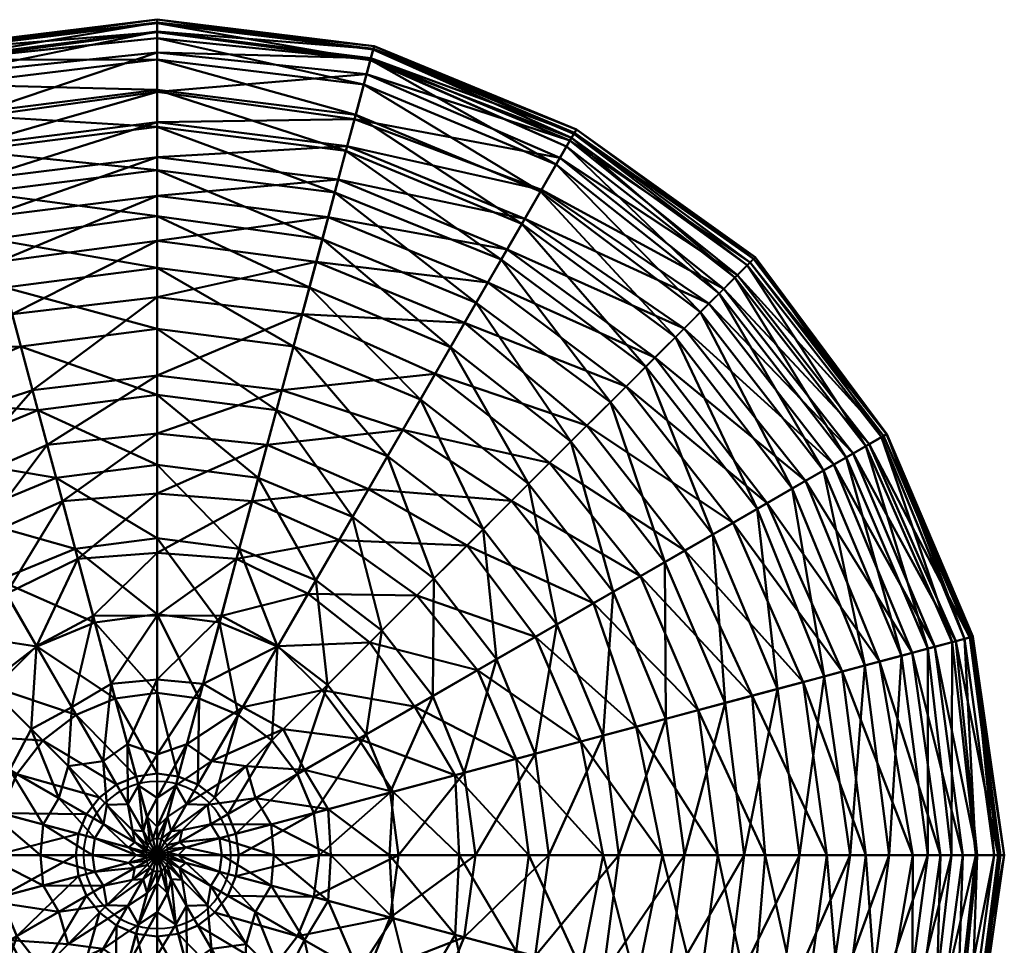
# Model space of a CAD drawing. Header units: millimetres. Extents: x -276 to 276, y -272 to 272.
# Tile 3 of 3: x -45 to 276, y -29 to 272. Entities that reach past the tile are written whole.
import ezdxf

# ---------------------------------------------------------------- set-up
doc = ezdxf.new("R2010")
doc.units = ezdxf.units.MM
doc.layers.add('A-GENM', color=13, linetype='Continuous', lineweight=30)
doc.layers.add('E-LITE-EQPM', color=33, linetype='Continuous', lineweight=30)

# ---------------------------------------------------------------- blocks, each defined once
blk = doc.blocks.new('6340_PLUSMINUS SOLO_Rotation transformation - 2700K-224070-_3D_')
at = {"layer": 'E-LITE-EQPM', "lineweight": 40, "extrusion": (3.23109e-15, 6.32784e-15, -1)}
blk.add_circle((0, 0, -183.45), 24, dxfattribs=at)
at = {"layer": 'E-LITE-EQPM', "lineweight": 40}
mesh = blk.add_polyface(dxfattribs=at)
corners = [(-95.62, 165.61, 708.86), (-103.99, 180.12, 685.55), (-49.6, 185.12, 710), (-53.83, 200.89, 685.55), (-112.11, 194.17, 664.27), (-57.89, 216.06, 663.13), (-118.83, 205.82, 639.98), (-61.53, 229.61, 640.09), (-124.93, 216.39, 616.23), (-64.69, 241.44, 616.38), (-130, 225.17, 591.56), (-67.34, 251.33, 591.88), (-133.44, 231.12, 564.58), (-69.49, 259.33, 566.88), (-135.03, 233.88, 535.4), (-69.46, 259.21, 533.17), (-134.52, 233, 429.98), (-69.65, 259.92, 430.02), (-70.45, 262.94, 455.66), (-131.27, 227.36, 403.74), (-68.22, 254.61, 404.63), (-125.27, 216.98, 375.7), (-64.31, 240.02, 374.11), (-119.78, 207.47, 351.19), (-61.93, 231.14, 351), (-114.03, 197.5, 328.73), (-59.02, 220.28, 328.73), (-107.79, 186.71, 307.92), (-55.73, 207.98, 307.76), (-100.19, 173.54, 287.76), (-51.84, 193.47, 287.71), (0, 191.52, 709.65), (0, 171.56, 727.57), (0, 208.36, 686.47), (0, 223.37, 662.47), (0, 237.46, 639.6), (0, 249.56, 615.7), (0, 259.42, 590.66), (0, 266.42, 563.93), (0, 268.37, 533.19), (-70.38, 262.65, 507.5), (0, 271.3, 506.77), (-70.68, 263.78, 481.46), (0, 272.43, 480.75), (0, 271.55, 455), (0, 268.52, 429.5), (0, 261.68, 403.02), (0, 248.88, 374.41), (0, 239.05, 350.83), (0, 227.63, 328.46), (0, 214.95, 307.54), (0, 200.3, 287.71), (-47.27, 176.42, 268.61), (0, 181.9, 268.27)]
mesh.append_faces([[corners[k] for k in face] for face in [(0, 1, 2), (1, 3, 2), (1, 4, 3), (4, 5, 3), (6, 7, 5), (8, 9, 7), (10, 11, 9), (12, 13, 11), (14, 15, 13), (16, 17, 18), (19, 20, 17), (21, 22, 20), (23, 24, 22), (25, 26, 24), (27, 28, 26), (27, 29, 28), (29, 30, 28), (2, 31, 32), (2, 3, 31), (3, 33, 31), (3, 5, 33), (5, 34, 33), (5, 7, 34), (7, 35, 34), (7, 9, 35), (9, 36, 35), (9, 11, 36), (11, 37, 36), (11, 13, 37), (13, 38, 37), (13, 15, 38), (15, 39, 38), (15, 40, 39), (40, 41, 39), (40, 42, 41), (42, 43, 41), (42, 18, 43), (18, 44, 43), (18, 17, 44), (17, 45, 44), (17, 20, 45), (20, 46, 45), (20, 22, 46), (22, 47, 46), (22, 24, 47), (24, 48, 47), (24, 26, 48), (26, 49, 48), (26, 28, 49), (28, 50, 49), (28, 30, 50), (30, 51, 50), (30, 52, 51), (52, 53, 51)]])
mesh = blk.add_polyface(dxfattribs=at)
corners = [(0, 191.52, 709.65), (0, 208.36, 686.47), (49.6, 185.12, 710), (53.83, 200.89, 685.55), (0, 223.37, 662.47), (57.89, 216.06, 663.13), (0, 237.46, 639.6), (61.53, 229.61, 640.09), (0, 249.56, 615.7), (64.69, 241.44, 616.38), (0, 259.42, 590.66), (67.34, 251.33, 591.88), (0, 266.42, 563.93), (69.49, 259.33, 566.88), (0, 268.37, 533.19), (69.46, 259.21, 533.17), (0, 271.3, 506.77), (70.38, 262.65, 507.5), (0, 272.43, 480.75), (70.68, 263.78, 481.46), (0, 271.55, 455), (70.45, 262.94, 455.66), (0, 268.52, 429.5), (69.65, 259.92, 430.02), (0, 261.68, 403.02), (68.22, 254.61, 404.63), (0, 248.88, 374.41), (64.31, 240.02, 374.11), (0, 239.05, 350.83), (61.93, 231.14, 351), (0, 227.63, 328.46), (59.02, 220.28, 328.73), (0, 214.95, 307.54), (55.73, 207.98, 307.76), (0, 200.3, 287.71), (51.84, 193.47, 287.71), (0, 181.9, 268.27), (47.27, 176.42, 268.61), (95.62, 165.61, 708.86), (103.99, 180.12, 685.55), (112.11, 194.17, 664.27), (118.83, 205.82, 639.98), (124.93, 216.39, 616.23), (130, 225.17, 591.56), (133.44, 231.12, 564.58), (135.03, 233.88, 535.4), (134.52, 233, 429.98), (131.27, 227.36, 403.74), (125.27, 216.98, 375.7), (119.78, 207.47, 351.19), (114.03, 197.5, 328.73), (107.79, 186.71, 307.92), (100.19, 173.54, 287.76)]
mesh.append_faces([[corners[k] for k in face] for face in [(0, 1, 2), (1, 3, 2), (1, 4, 3), (4, 5, 3), (4, 6, 5), (6, 7, 5), (6, 8, 7), (8, 9, 7), (8, 10, 9), (10, 11, 9), (10, 12, 11), (12, 13, 11), (12, 14, 13), (14, 15, 13), (14, 16, 15), (16, 17, 15), (16, 18, 17), (18, 19, 17), (18, 20, 19), (20, 21, 19), (20, 22, 21), (22, 23, 21), (22, 24, 23), (24, 25, 23), (24, 26, 25), (26, 27, 25), (26, 28, 27), (28, 29, 27), (28, 30, 29), (30, 31, 29), (30, 32, 31), (32, 33, 31), (32, 34, 33), (34, 35, 33), (34, 36, 35), (36, 37, 35), (2, 3, 38), (3, 39, 38), (3, 5, 39), (5, 40, 39), (5, 7, 40), (7, 9, 41), (9, 11, 42), (11, 13, 43), (13, 15, 44), (15, 17, 45), (23, 25, 46), (25, 27, 47), (27, 29, 48), (29, 31, 49), (31, 33, 50), (33, 35, 51), (35, 52, 51), (35, 37, 52)]])
mesh = blk.add_polyface(dxfattribs=at)
corners = [(61.53, 229.61, 640.09), (118.83, 205.82, 639.98), (112.11, 194.17, 664.27), (64.69, 241.44, 616.38), (124.93, 216.39, 616.23), (67.34, 251.33, 591.88), (130, 225.17, 591.56), (69.49, 259.33, 566.88), (133.44, 231.12, 564.58), (69.46, 259.21, 533.17), (135.03, 233.88, 535.4), (70.38, 262.65, 507.5), (135.78, 235.17, 507.07), (70.68, 263.78, 481.46), (136.64, 236.66, 481.67), (70.45, 262.94, 455.66), (135.97, 235.51, 455.39), (69.65, 259.92, 430.02), (134.52, 233, 429.98), (68.22, 254.61, 404.63), (131.27, 227.36, 403.74), (64.31, 240.02, 374.11), (125.27, 216.98, 375.7), (61.93, 231.14, 351), (119.78, 207.47, 351.19), (59.02, 220.28, 328.73), (114.03, 197.5, 328.73), (55.73, 207.98, 307.76), (107.79, 186.71, 307.92), (85.78, 148.57, 727.55), (121.06, 121.06, 726.43), (106.29, 106.29, 744.45), (95.62, 165.61, 708.86), (134.86, 134.86, 707.44), (103.99, 180.12, 685.55), (147.73, 147.73, 687.82), (159.22, 159.22, 666.33), (168.89, 168.89, 642.25), (177.08, 177.08, 617.2), (183.14, 183.14, 590), (188.32, 188.32, 563.8), (192.34, 192.34, 537.94), (194.4, 194.4, 483.47), (193.23, 193.23, 456.71), (189.14, 189.14, 428.55), (184.68, 184.68, 402.6), (179.84, 179.84, 378.6), (171.7, 171.7, 353.47), (162.2, 162.2, 329.58), (152.84, 152.84, 308.24), (100.19, 173.54, 287.76), (140.04, 140.04, 286.54), (90.57, 156.88, 267.92), (127.91, 127.91, 267.79), (80.05, 138.66, 249.76), (115.51, 115.51, 251.11), (68.86, 119.27, 233.57), (100.99, 100.99, 235.43), (148.63, 85.81, 727.75), (165.48, 95.54, 708.45), (172, 99.31, 286.84), (157.5, 90.93, 268.25)]
mesh.append_faces([[corners[k] for k in face] for face in [(0, 1, 2), (3, 4, 1), (5, 6, 4), (7, 8, 6), (9, 10, 8), (11, 12, 10), (11, 13, 12), (13, 14, 12), (13, 15, 14), (15, 16, 14), (15, 17, 16), (17, 18, 16), (19, 20, 18), (21, 22, 20), (23, 24, 22), (25, 26, 24), (27, 28, 26), (29, 30, 31), (29, 32, 30), (32, 33, 30), (32, 34, 33), (34, 35, 33), (34, 2, 35), (2, 36, 35), (2, 1, 36), (1, 37, 36), (1, 4, 37), (4, 6, 38), (6, 8, 39), (8, 10, 40), (10, 12, 41), (14, 16, 42), (16, 18, 43), (18, 20, 44), (20, 22, 45), (22, 24, 46), (24, 26, 47), (26, 48, 47), (26, 28, 48), (28, 49, 48), (28, 50, 49), (50, 51, 49), (50, 52, 51), (52, 53, 51), (52, 54, 53), (54, 55, 53), (56, 57, 55), (30, 33, 58), (33, 59, 58), (33, 35, 59), (51, 53, 60), (53, 61, 60), (53, 55, 61)]])
mesh = blk.add_polyface(dxfattribs=at)
corners = [(124.93, 216.39, 616.23), (177.08, 177.08, 617.2), (168.89, 168.89, 642.25), (130, 225.17, 591.56), (183.14, 183.14, 590), (133.44, 231.12, 564.58), (188.32, 188.32, 563.8), (135.03, 233.88, 535.4), (192.34, 192.34, 537.94), (135.78, 235.17, 507.07), (194.94, 194.94, 511.99), (136.64, 236.66, 481.67), (194.4, 194.4, 483.47), (135.97, 235.51, 455.39), (193.23, 193.23, 456.71), (134.52, 233, 429.98), (189.14, 189.14, 428.55), (131.27, 227.36, 403.74), (184.68, 184.68, 402.6), (125.27, 216.98, 375.7), (179.84, 179.84, 378.6), (119.78, 207.47, 351.19), (171.7, 171.7, 353.47), (147.73, 147.73, 687.82), (181.14, 104.58, 688.41), (165.48, 95.54, 708.45), (159.22, 159.22, 666.33), (195.57, 112.91, 667.73), (206.98, 119.5, 642.56), (217.19, 125.39, 617.82), (224.58, 129.66, 590.5), (230.98, 133.36, 564.36), (236.04, 136.28, 538.65), (237.78, 137.28, 510.66), (237.72, 137.25, 483), (236.73, 136.68, 456.8), (232.03, 133.97, 428.96), (226.8, 130.94, 403.19), (220.58, 127.35, 378.89), (211.3, 122, 354.29), (162.2, 162.2, 329.58), (198.78, 114.77, 329.67), (152.84, 152.84, 308.24), (187.71, 108.38, 308.59), (140.04, 140.04, 286.54), (172, 99.31, 286.84), (242.57, 65, 618.41), (251.2, 67.31, 591.67), (259.1, 69.43, 566.54), (263.07, 70.49, 538.38), (265.83, 71.23, 511.42), (265.33, 71.09, 483.21), (264.81, 70.96, 457.6), (260.27, 69.74, 430.35), (253.44, 67.91, 403.6)]
mesh.append_faces([[corners[k] for k in face] for face in [(0, 1, 2), (3, 4, 1), (5, 6, 4), (7, 8, 6), (9, 10, 8), (9, 11, 10), (11, 12, 10), (13, 14, 12), (15, 16, 14), (17, 18, 16), (19, 20, 18), (21, 22, 20), (23, 24, 25), (23, 26, 24), (26, 27, 24), (26, 2, 27), (2, 28, 27), (2, 1, 28), (1, 29, 28), (1, 4, 29), (4, 30, 29), (4, 6, 30), (6, 31, 30), (6, 8, 31), (8, 32, 31), (8, 10, 32), (10, 33, 32), (10, 12, 33), (12, 34, 33), (12, 14, 34), (14, 35, 34), (14, 16, 35), (16, 36, 35), (16, 18, 36), (18, 37, 36), (18, 20, 37), (20, 38, 37), (20, 22, 38), (22, 39, 38), (22, 40, 39), (40, 41, 39), (40, 42, 41), (42, 43, 41), (42, 44, 43), (44, 45, 43), (29, 30, 46), (30, 31, 47), (31, 32, 48), (32, 33, 49), (33, 34, 50), (34, 35, 51), (35, 36, 52), (36, 37, 53), (37, 38, 54)]])
mesh = blk.add_polyface(dxfattribs=at)
corners = [(-110.6, 63.85, 759.48), (-90.19, 90.19, 758.76), (-73.26, 73.26, 770.99), (-51.73, 89.61, 770.24), (-39.26, 68.01, 779.93), (-63.66, 110.27, 757.79), (-106.29, 106.29, 744.45), (-75.08, 130.04, 743.83), (-100.99, 100.99, 235.43), (-68.86, 119.27, 233.57), (-80.05, 138.66, 249.76), (-84.59, 84.59, 221.16), (-59.31, 102.73, 220.85), (-69.27, 69.27, 209.69), (-49.17, 85.16, 209.79), (-20.32, 75.82, 779.7), (-26.76, 99.87, 769.79), (-32.96, 123, 757.85), (-38.86, 145.04, 743.83), (-85.78, 148.57, 727.55), (-44.43, 165.81, 727.86), (-95.62, 165.61, 708.86), (-49.6, 185.12, 710), (-100.19, 173.54, 287.76), (-90.57, 156.88, 267.92), (-51.84, 193.47, 287.71), (-47.27, 176.42, 268.61), (-40.62, 151.59, 248.45), (-35.85, 133.79, 233.86), (-30.91, 115.36, 221.1), (-25.87, 96.55, 210.23), (-39.29, 68.06, 200.87), (-20.91, 78.05, 201.36), (0, 78.52, 779.85), (0, 103.34, 769.49), (0, 127.25, 757.45), (0, 150.12, 743.71), (0, 171.56, 727.57), (0, 181.9, 268.27), (0, 156.39, 248.22), (0, 137.47, 233.48), (0, 117.87, 220.61), (0, 98.5, 209.84), (0, 78.1, 200.76), (-14.97, 55.87, 193.64)]
mesh.append_faces([[corners[k] for k in face] for face in [(0, 1, 2), (2, 3, 4), (2, 1, 3), (1, 5, 3), (1, 6, 5), (6, 7, 5), (8, 9, 10), (8, 11, 9), (11, 12, 9), (11, 13, 12), (13, 14, 12), (4, 3, 15), (3, 16, 15), (3, 5, 16), (5, 17, 16), (5, 7, 17), (7, 18, 17), (7, 19, 18), (19, 20, 18), (19, 21, 20), (21, 22, 20), (23, 24, 25), (24, 26, 25), (24, 10, 26), (10, 27, 26), (10, 9, 27), (9, 28, 27), (9, 12, 28), (12, 29, 28), (12, 14, 29), (14, 30, 29), (14, 31, 30), (31, 32, 30), (15, 16, 33), (16, 34, 33), (16, 17, 34), (17, 35, 34), (17, 18, 35), (18, 36, 35), (18, 20, 36), (20, 37, 36), (20, 22, 37), (26, 27, 38), (27, 39, 38), (27, 28, 39), (28, 40, 39), (28, 29, 40), (29, 41, 40), (29, 30, 41), (30, 42, 41), (30, 32, 42), (32, 43, 42), (32, 44, 43)]])
mesh = blk.add_polyface(dxfattribs=at)
corners = [(0, 78.52, 779.85), (0, 103.34, 769.49), (20.32, 75.82, 779.7), (26.76, 99.87, 769.79), (0, 127.25, 757.45), (32.96, 123, 757.85), (0, 150.12, 743.71), (38.86, 145.04, 743.83), (0, 171.56, 727.57), (44.43, 165.81, 727.86), (0, 191.52, 709.65), (49.6, 185.12, 710), (0, 181.9, 268.27), (0, 156.39, 248.22), (47.27, 176.42, 268.61), (40.62, 151.59, 248.45), (0, 137.47, 233.48), (35.85, 133.79, 233.86), (0, 117.87, 220.61), (30.91, 115.36, 221.1), (0, 98.5, 209.84), (25.87, 96.55, 210.23), (0, 78.1, 200.76), (20.91, 78.05, 201.36), (39.26, 68.01, 779.93), (51.73, 89.61, 770.24), (63.66, 110.27, 757.79), (75.08, 130.04, 743.83), (85.78, 148.57, 727.55), (95.62, 165.61, 708.86), (90.57, 156.88, 267.92), (100.19, 173.54, 287.76), (80.05, 138.66, 249.76), (68.86, 119.27, 233.57), (59.31, 102.73, 220.85), (49.17, 85.16, 209.79), (39.29, 68.06, 200.87), (73.26, 73.26, 770.99), (55.53, 55.53, 779.97), (90.19, 90.19, 758.76), (106.29, 106.29, 744.45), (115.51, 115.51, 251.11), (100.99, 100.99, 235.43), (84.59, 84.59, 221.16), (69.27, 69.27, 209.69)]
mesh.append_faces([[corners[k] for k in face] for face in [(0, 1, 2), (1, 3, 2), (1, 4, 3), (4, 5, 3), (4, 6, 5), (6, 7, 5), (6, 8, 7), (8, 9, 7), (8, 10, 9), (10, 11, 9), (12, 13, 14), (13, 15, 14), (13, 16, 15), (16, 17, 15), (16, 18, 17), (18, 19, 17), (18, 20, 19), (20, 21, 19), (20, 22, 21), (22, 23, 21), (2, 3, 24), (3, 25, 24), (3, 5, 25), (5, 26, 25), (5, 7, 26), (7, 27, 26), (7, 9, 27), (9, 28, 27), (9, 11, 28), (11, 29, 28), (14, 30, 31), (14, 15, 30), (15, 32, 30), (15, 17, 32), (17, 33, 32), (17, 19, 33), (19, 34, 33), (19, 21, 34), (21, 35, 34), (21, 23, 35), (23, 36, 35), (25, 37, 38), (25, 26, 37), (26, 39, 37), (26, 27, 39), (27, 40, 39), (27, 28, 40), (32, 33, 41), (33, 34, 42), (34, 43, 42), (34, 35, 43), (35, 44, 43), (35, 36, 44)]])
mesh = blk.add_polyface(dxfattribs=at)
corners = [(195.57, 112.91, 667.73), (217.39, 58.25, 666.08), (202.18, 54.17, 688.78), (206.98, 119.5, 642.56), (230.65, 61.8, 642.14), (217.19, 125.39, 617.82), (242.57, 65, 618.41), (224.58, 129.66, 590.5), (251.2, 67.31, 591.67), (230.98, 133.36, 564.36), (259.1, 69.43, 566.54), (236.04, 136.28, 538.65), (263.07, 70.49, 538.38), (237.78, 137.28, 510.66), (265.83, 71.23, 511.42), (237.72, 137.25, 483), (265.33, 71.09, 483.21), (236.73, 136.68, 456.8), (264.81, 70.96, 457.6), (232.03, 133.97, 428.96), (260.27, 69.74, 430.35), (226.8, 130.94, 403.19), (253.44, 67.91, 403.6), (220.58, 127.35, 378.89), (246.04, 65.93, 378.9), (211.3, 122, 354.29), (235.42, 63.08, 354.1), (198.78, 114.77, 329.67), (223.26, 59.82, 330.69), (187.71, 108.38, 308.59), (210.52, 56.41, 309.28), (209.39, 0, 688.97), (191.3, 0, 709.03), (225.88, 0, 667.84), (238.62, 0, 641.83), (251.2, 0, 618.54), (258.9, 0, 589.84), (266.78, 0, 564.44), (272.79, 0, 538.96), (276.1, 0, 512.48), (274.88, 0, 483.42), (274.09, 0, 457.54), (267.28, 0, 428.36), (262.58, 0, 403.78), (255.3, 0, 379.34), (246.31, 0, 355.91), (230.94, 0, 330.57), (218.25, 0, 309.45), (193.9, 51.95, 287.94), (198.14, 0, 286.59)]
mesh.append_faces([[corners[k] for k in face] for face in [(0, 1, 2), (0, 3, 1), (3, 4, 1), (3, 5, 4), (5, 6, 4), (7, 8, 6), (9, 10, 8), (11, 12, 10), (13, 14, 12), (15, 16, 14), (17, 18, 16), (19, 20, 18), (21, 22, 20), (23, 24, 22), (23, 25, 24), (25, 26, 24), (25, 27, 26), (27, 28, 26), (27, 29, 28), (29, 30, 28), (2, 31, 32), (2, 1, 31), (1, 33, 31), (1, 4, 33), (4, 34, 33), (4, 6, 34), (6, 35, 34), (6, 8, 35), (8, 36, 35), (8, 10, 36), (10, 37, 36), (10, 12, 37), (12, 38, 37), (12, 14, 38), (14, 39, 38), (14, 16, 39), (16, 40, 39), (16, 18, 40), (18, 41, 40), (18, 20, 41), (20, 42, 41), (20, 22, 42), (22, 43, 42), (22, 24, 43), (24, 44, 43), (24, 26, 44), (26, 45, 44), (26, 28, 45), (28, 46, 45), (28, 30, 46), (30, 47, 46), (30, 48, 47), (48, 49, 47)]])
mesh = blk.add_polyface(dxfattribs=at)
corners = [(90.19, 90.19, 758.76), (110.6, 63.85, 759.48), (89.83, 51.86, 771.72), (106.29, 106.29, 744.45), (130.21, 75.18, 744.59), (121.06, 121.06, 726.43), (148.63, 85.81, 727.75), (115.51, 115.51, 251.11), (142.18, 82.09, 251.45), (157.5, 90.93, 268.25), (100.99, 100.99, 235.43), (123.27, 71.17, 235.25), (84.59, 84.59, 221.16), (104.37, 60.26, 221.44), (100.05, 26.81, 770.89), (123.22, 33.02, 758.88), (145.35, 38.95, 745.05), (165.82, 44.43, 727.9), (165.48, 95.54, 708.45), (185.15, 49.61, 710.1), (181.14, 104.58, 688.41), (202.18, 54.17, 688.78), (195.57, 112.91, 667.73), (187.71, 108.38, 308.59), (172, 99.31, 286.84), (210.52, 56.41, 309.28), (193.9, 51.95, 287.94), (176.33, 47.25, 268.57), (156.07, 41.82, 250.37), (138.1, 37, 235.48), (117.03, 31.36, 221.65), (83.85, 48.41, 209.39), (97.11, 26.02, 210.38), (103.74, 0, 771.81), (78.64, 0, 780.79), (127.6, 0, 759), (150.46, 0, 744.97), (171.9, 0, 728.65), (191.3, 0, 709.03), (198.14, 0, 286.59), (182.74, 0, 268.66), (164.74, 0, 251.68), (145.36, 0, 236.35), (121.08, 0, 221.62), (98.42, 0, 209.82)]
mesh.append_faces([[corners[k] for k in face] for face in [(0, 1, 2), (0, 3, 1), (3, 4, 1), (3, 5, 4), (5, 6, 4), (7, 8, 9), (7, 10, 8), (10, 11, 8), (10, 12, 11), (12, 13, 11), (2, 1, 14), (1, 15, 14), (1, 4, 15), (4, 16, 15), (4, 6, 16), (6, 17, 16), (6, 18, 17), (18, 19, 17), (18, 20, 19), (20, 21, 19), (20, 22, 21), (23, 24, 25), (24, 26, 25), (24, 9, 26), (9, 27, 26), (9, 8, 27), (8, 28, 27), (8, 11, 28), (11, 29, 28), (11, 13, 29), (13, 30, 29), (13, 31, 30), (31, 32, 30), (14, 33, 34), (14, 15, 33), (15, 35, 33), (15, 16, 35), (16, 36, 35), (16, 17, 36), (17, 37, 36), (17, 19, 37), (19, 38, 37), (19, 21, 38), (26, 27, 39), (27, 40, 39), (27, 28, 40), (28, 41, 40), (28, 29, 41), (29, 42, 41), (29, 30, 42), (30, 43, 42), (30, 32, 43), (32, 44, 43)]])
mesh = blk.add_polyface(dxfattribs=at)
corners = [(20.32, 75.82, 779.7), (39.26, 68.01, 779.93), (26.42, 45.77, 787.5), (14.97, 55.87, 193.64), (27.86, 48.26, 193.27), (39.29, 68.06, 200.87), (37.32, 37.32, 786.63), (18.77, 18.77, 791.47), (55.53, 55.53, 779.97), (51.73, 89.61, 770.24), (53.77, 53.77, 200.3), (69.27, 69.27, 209.69), (41.03, 41.03, 193.68), (17.66, 30.59, 188.09), (29.03, 29.03, 188.85), (23, 13.28, 791.64), (45.75, 26.41, 787.27), (68.1, 39.32, 780.77), (73.26, 73.26, 770.99), (89.83, 51.86, 771.72), (90.19, 90.19, 758.76), (84.59, 84.59, 221.16), (104.37, 60.26, 221.44), (83.85, 48.41, 209.39), (65.56, 37.85, 200.23), (48.03, 27.73, 193.22), (32.09, 18.53, 188.32), (16.36, 16.36, 185.47), (25.65, 6.87, 791.72), (51.04, 13.68, 787.43), (75.92, 20.34, 780.46), (100.05, 26.81, 770.89), (97.11, 26.02, 210.38), (76.94, 20.62, 201.1), (55.73, 14.93, 193.62), (37.18, 9.96, 188.51), (17.5, 10.1, 185.21), (26.56, 0, 791.7), (52.83, 0, 787.27), (78.64, 0, 780.79), (98.42, 0, 209.82), (75.7, 0, 200.23), (56.58, 0, 193.42), (38.04, 0, 188.45), (20.33, 5.45, 185.29), (21.09, 0, 185.29)]
mesh.append_faces([[corners[k] for k in face] for face in [(0, 1, 2), (3, 4, 5), (2, 6, 7), (2, 1, 6), (1, 8, 6), (1, 9, 8), (5, 10, 11), (5, 4, 10), (4, 12, 10), (4, 13, 12), (13, 14, 12), (7, 6, 15), (6, 16, 15), (6, 8, 16), (8, 17, 16), (8, 18, 17), (18, 19, 17), (18, 20, 19), (21, 11, 22), (11, 23, 22), (11, 10, 23), (10, 24, 23), (10, 12, 24), (12, 25, 24), (12, 14, 25), (14, 26, 25), (14, 27, 26), (15, 16, 28), (16, 29, 28), (16, 17, 29), (17, 30, 29), (17, 19, 30), (19, 31, 30), (23, 24, 32), (24, 33, 32), (24, 25, 33), (25, 34, 33), (25, 26, 34), (26, 35, 34), (26, 36, 35), (28, 29, 37), (29, 38, 37), (29, 30, 38), (30, 39, 38), (30, 31, 39), (32, 33, 40), (33, 41, 40), (33, 34, 41), (34, 42, 41), (34, 35, 42), (35, 43, 42), (35, 44, 43), (44, 45, 43)]])
mesh = blk.add_polyface(dxfattribs=at)
corners = [(-26.56, 0, 791.7), (-52.83, 0, 787.27), (-25.65, 6.87, 791.72), (-51.04, 13.68, 787.43), (-78.64, 0, 780.79), (-75.92, 20.34, 780.46), (-103.74, 0, 771.81), (-98.42, 0, 209.82), (-75.7, 0, 200.23), (-97.11, 26.02, 210.38), (-76.94, 20.62, 201.1), (-56.58, 0, 193.42), (-55.73, 14.93, 193.62), (-38.04, 0, 188.45), (-37.18, 9.96, 188.51), (-21.09, 0, 185.29), (-20.33, 5.45, 185.29), (-23, 13.28, 791.64), (-45.75, 26.41, 787.27), (-68.1, 39.32, 780.77), (-100.05, 26.81, 770.89), (-89.83, 51.86, 771.72), (-83.85, 48.41, 209.39), (-65.56, 37.85, 200.23), (-48.03, 27.73, 193.22), (-32.09, 18.53, 188.32), (-18.77, 18.77, 791.47), (-37.32, 37.32, 786.63), (-55.53, 55.53, 779.97), (-73.26, 73.26, 770.99), (-110.6, 63.85, 759.48), (-104.37, 60.26, 221.44), (-84.59, 84.59, 221.16), (-69.27, 69.27, 209.69), (-53.77, 53.77, 200.3), (-41.03, 41.03, 193.68), (-29.03, 29.03, 188.85), (-17.5, 10.1, 185.21), (-26.42, 45.77, 787.5), (-13.28, 23, 791.68), (-39.26, 68.01, 779.93), (-49.17, 85.16, 209.79), (-39.29, 68.06, 200.87), (-27.86, 48.26, 193.27), (-13.69, 51.07, 787.82), (-20.91, 78.05, 201.36)]
mesh.append_faces([[corners[k] for k in face] for face in [(0, 1, 2), (1, 3, 2), (1, 4, 3), (4, 5, 3), (4, 6, 5), (7, 8, 9), (8, 10, 9), (8, 11, 10), (11, 12, 10), (11, 13, 12), (13, 14, 12), (13, 15, 14), (15, 16, 14), (2, 3, 17), (3, 18, 17), (3, 5, 18), (5, 19, 18), (5, 20, 19), (20, 21, 19), (9, 10, 22), (10, 23, 22), (10, 12, 23), (12, 24, 23), (12, 14, 24), (14, 25, 24), (14, 16, 25), (17, 18, 26), (18, 27, 26), (18, 19, 27), (19, 28, 27), (19, 21, 28), (21, 29, 28), (21, 30, 29), (31, 22, 32), (22, 33, 32), (22, 23, 33), (23, 34, 33), (23, 24, 34), (24, 35, 34), (24, 25, 35), (25, 36, 35), (25, 37, 36), (27, 38, 39), (27, 28, 38), (28, 40, 38), (28, 29, 40), (33, 34, 41), (34, 42, 41), (34, 35, 42), (35, 43, 42), (35, 36, 43), (38, 40, 44), (42, 43, 45)]])
mesh = blk.add_polyface(dxfattribs=at)
corners = [(-26.56, 0, 791.7), (-25.65, 6.87, 791.72), (0, 0, 793.05), (-21.09, 0, 185.29), (-6.81, 0, 183.74), (-20.33, 5.45, 185.29), (-9.33, 2.5, 183.87), (-3.53, 0, 183.45), (-3.39, 0.91, 183.45), (-23, 13.28, 791.64), (0, 0, 793.05), (-17.5, 10.1, 185.21), (-32.09, 18.53, 188.32), (-7.31, 4.22, 183.81), (-3.24, 1.87, 183.45), (-18.77, 18.77, 791.47), (0, 0, 793.05), (-16.36, 16.36, 185.47), (-29.03, 29.03, 188.85), (-8.1, 8.1, 183.95), (-3.21, 3.21, 183.45), (-13.28, 23, 791.68), (0, 0, 793.05), (-37.32, 37.32, 786.63), (-17.66, 30.59, 188.09), (-27.86, 48.26, 193.27), (-9.6, 16.62, 185.12), (-4.52, 7.83, 183.84), (-2.43, 4.2, 183.45), (-6.87, 25.65, 791.7), (0, 0, 793.05), (-26.42, 45.77, 787.5), (-13.69, 51.07, 787.82), (-39.26, 68.01, 779.93), (-20.32, 75.82, 779.7), (-14.97, 55.87, 193.64), (-20.91, 78.05, 201.36), (-9.69, 36.17, 188.38), (-6.09, 22.71, 185.5), (-3.32, 12.4, 184.01), (-1.43, 5.35, 183.45), (0, 26.56, 791.76), (0, 0, 793.05), (0, 52.88, 787.85), (0, 78.52, 779.85), (0, 57.23, 193.54), (0, 78.1, 200.76), (0, 32.8, 187.76), (0, 18.66, 185.08), (0, 9.14, 183.84), (0, 5.37, 183.45)]
mesh.append_faces([[corners[k] for k in face] for face in [(0, 1, 2), (3, 4, 5), (4, 6, 5), (4, 7, 6), (7, 8, 6), (1, 9, 10), (5, 11, 12), (5, 6, 11), (6, 13, 11), (6, 8, 13), (8, 14, 13), (9, 15, 16), (11, 17, 18), (11, 13, 17), (13, 19, 17), (13, 14, 19), (14, 20, 19), (15, 21, 22), (15, 23, 21), (18, 24, 25), (18, 17, 24), (17, 26, 24), (17, 19, 26), (19, 27, 26), (19, 20, 27), (20, 28, 27), (21, 29, 30), (21, 31, 29), (31, 32, 29), (33, 34, 32), (25, 35, 36), (25, 24, 35), (24, 37, 35), (24, 26, 37), (26, 38, 37), (26, 27, 38), (27, 39, 38), (27, 28, 39), (28, 40, 39), (29, 41, 42), (29, 32, 41), (32, 43, 41), (32, 34, 43), (34, 44, 43), (35, 45, 46), (35, 37, 45), (37, 47, 45), (37, 38, 47), (38, 48, 47), (38, 39, 48), (39, 49, 48), (39, 40, 49), (40, 50, 49)]])
mesh = blk.add_polyface(dxfattribs=at)
corners = [(0, 26.56, 791.76), (6.87, 25.65, 791.7), (0, 0, 793.05), (0, 52.88, 787.85), (13.69, 51.07, 787.82), (0, 78.52, 779.85), (20.32, 75.82, 779.7), (0, 78.1, 200.76), (0, 57.23, 193.54), (20.91, 78.05, 201.36), (14.97, 55.87, 193.64), (0, 32.8, 187.76), (9.69, 36.17, 188.38), (0, 18.66, 185.08), (6.09, 22.71, 185.5), (0, 9.14, 183.84), (3.32, 12.4, 184.01), (0, 5.37, 183.45), (1.43, 5.35, 183.45), (13.28, 23, 791.68), (0, 0, 793.05), (26.42, 45.77, 787.5), (39.29, 68.06, 200.87), (27.86, 48.26, 193.27), (17.66, 30.59, 188.09), (9.6, 16.62, 185.12), (4.52, 7.83, 183.84), (2.43, 4.2, 183.45), (18.77, 18.77, 791.47), (0, 0, 793.05), (29.03, 29.03, 188.85), (16.36, 16.36, 185.47), (8.1, 8.1, 183.95), (3.21, 3.21, 183.45), (23, 13.28, 791.64), (0, 0, 793.05), (17.5, 10.1, 185.21), (32.09, 18.53, 188.32), (7.31, 4.22, 183.81), (3.24, 1.87, 183.45), (25.65, 6.87, 791.72), (0, 0, 793.05), (20.33, 5.45, 185.29), (37.18, 9.96, 188.51), (9.33, 2.5, 183.87), (3.39, 0.91, 183.45), (26.56, 0, 791.7), (0, 0, 793.05), (21.09, 0, 185.29), (6.81, 0, 183.74), (3.53, 0, 183.45)]
mesh.append_faces([[corners[k] for k in face] for face in [(0, 1, 2), (0, 3, 1), (3, 4, 1), (3, 5, 4), (5, 6, 4), (7, 8, 9), (8, 10, 9), (8, 11, 10), (11, 12, 10), (11, 13, 12), (13, 14, 12), (13, 15, 14), (15, 16, 14), (15, 17, 16), (17, 18, 16), (1, 19, 20), (1, 4, 19), (4, 21, 19), (4, 6, 21), (9, 10, 22), (10, 12, 23), (12, 24, 23), (12, 14, 24), (14, 25, 24), (14, 16, 25), (16, 26, 25), (16, 18, 26), (18, 27, 26), (19, 28, 29), (19, 21, 28), (24, 25, 30), (25, 31, 30), (25, 26, 31), (26, 32, 31), (26, 27, 32), (27, 33, 32), (28, 34, 35), (31, 36, 37), (31, 32, 36), (32, 38, 36), (32, 33, 38), (33, 39, 38), (34, 40, 41), (36, 42, 43), (36, 38, 42), (38, 44, 42), (38, 39, 44), (39, 45, 44), (40, 46, 47), (42, 44, 48), (44, 49, 48), (44, 45, 49), (45, 50, 49)]])
mesh = blk.add_polyface(dxfattribs=at)
corners = [(-20.32, -75.82, 779.7), (-39.26, -68.01, 779.93), (-26.42, -45.77, 787.5), (-14.97, -55.87, 193.64), (-27.86, -48.26, 193.27), (-39.29, -68.06, 200.87), (-37.32, -37.32, 786.63), (-18.77, -18.77, 791.47), (-55.53, -55.53, 779.97), (-51.73, -89.61, 770.24), (-73.26, -73.26, 770.99), (-53.77, -53.77, 200.3), (-69.27, -69.27, 209.69), (-41.03, -41.03, 193.68), (-17.66, -30.59, 188.09), (-29.03, -29.03, 188.85), (-23, -13.28, 791.64), (-45.75, -26.41, 787.27), (-68.1, -39.32, 780.77), (-89.83, -51.86, 771.72), (-90.19, -90.19, 758.76), (-84.59, -84.59, 221.16), (-104.37, -60.26, 221.44), (-83.85, -48.41, 209.39), (-65.56, -37.85, 200.23), (-48.03, -27.73, 193.22), (-32.09, -18.53, 188.32), (-25.65, -6.87, 791.72), (-51.04, -13.68, 787.43), (-75.92, -20.34, 780.46), (-100.05, -26.81, 770.89), (-97.11, -26.02, 210.38), (-76.94, -20.62, 201.1), (-55.73, -14.93, 193.62), (-37.18, -9.96, 188.51), (-17.5, -10.1, 185.21), (-26.56, 0, 791.7), (-52.83, 0, 787.27), (-78.64, 0, 780.79), (-98.42, 0, 209.82), (-75.7, 0, 200.23), (-56.58, 0, 193.42), (-38.04, 0, 188.45), (-20.33, -5.45, 185.29), (-21.09, 0, 185.29)]
mesh.append_faces([[corners[k] for k in face] for face in [(0, 1, 2), (3, 4, 5), (2, 6, 7), (2, 1, 6), (1, 8, 6), (1, 9, 8), (9, 10, 8), (5, 11, 12), (5, 4, 11), (4, 13, 11), (4, 14, 13), (14, 15, 13), (7, 6, 16), (6, 17, 16), (6, 8, 17), (8, 18, 17), (8, 10, 18), (10, 19, 18), (10, 20, 19), (21, 12, 22), (12, 23, 22), (12, 11, 23), (11, 24, 23), (11, 13, 24), (13, 25, 24), (13, 15, 25), (15, 26, 25), (16, 17, 27), (17, 28, 27), (17, 18, 28), (18, 29, 28), (18, 19, 29), (19, 30, 29), (23, 24, 31), (24, 32, 31), (24, 25, 32), (25, 33, 32), (25, 26, 33), (26, 34, 33), (26, 35, 34), (27, 28, 36), (28, 37, 36), (28, 29, 37), (29, 38, 37), (29, 30, 38), (31, 32, 39), (32, 40, 39), (32, 33, 40), (33, 41, 40), (33, 34, 41), (34, 42, 41), (34, 43, 42), (43, 44, 42)]])
mesh = blk.add_polyface(dxfattribs=at)
corners = [(0, -26.56, 791.76), (-6.87, -25.65, 791.7), (0, 0, 793.05), (0, -52.88, 787.85), (-13.69, -51.07, 787.82), (0, -78.52, 779.85), (-20.32, -75.82, 779.7), (0, -78.1, 200.76), (0, -57.23, 193.54), (-20.91, -78.05, 201.36), (-14.97, -55.87, 193.64), (0, -32.8, 187.76), (-9.69, -36.17, 188.38), (0, -18.66, 185.08), (-6.09, -22.71, 185.5), (0, -9.14, 183.84), (-3.32, -12.4, 184.01), (0, -5.37, 183.45), (-1.43, -5.35, 183.45), (-13.28, -23, 791.68), (0, 0, 793.05), (-26.42, -45.77, 787.5), (-39.29, -68.06, 200.87), (-27.86, -48.26, 193.27), (-17.66, -30.59, 188.09), (-9.6, -16.62, 185.12), (-4.52, -7.83, 183.84), (-2.43, -4.2, 183.45), (-18.77, -18.77, 791.47), (0, 0, 793.05), (-29.03, -29.03, 188.85), (-16.36, -16.36, 185.47), (-8.1, -8.1, 183.95), (-3.21, -3.21, 183.45), (-23, -13.28, 791.64), (0, 0, 793.05), (-32.09, -18.53, 188.32), (-17.5, -10.1, 185.21), (-7.31, -4.22, 183.81), (-3.24, -1.87, 183.45), (-25.65, -6.87, 791.72), (0, 0, 793.05), (-20.33, -5.45, 185.29), (-37.18, -9.96, 188.51), (-9.33, -2.5, 183.87), (-3.39, -0.91, 183.45), (-26.56, 0, 791.7), (0, 0, 793.05), (-21.09, 0, 185.29), (-6.81, 0, 183.74), (-3.53, 0, 183.45)]
mesh.append_faces([[corners[k] for k in face] for face in [(0, 1, 2), (0, 3, 1), (3, 4, 1), (3, 5, 4), (5, 6, 4), (7, 8, 9), (8, 10, 9), (8, 11, 10), (11, 12, 10), (11, 13, 12), (13, 14, 12), (13, 15, 14), (15, 16, 14), (15, 17, 16), (17, 18, 16), (1, 19, 20), (1, 4, 19), (4, 21, 19), (4, 6, 21), (9, 10, 22), (10, 12, 23), (12, 24, 23), (12, 14, 24), (14, 25, 24), (14, 16, 25), (16, 26, 25), (16, 18, 26), (18, 27, 26), (19, 28, 29), (19, 21, 28), (24, 25, 30), (25, 31, 30), (25, 26, 31), (26, 32, 31), (26, 27, 32), (27, 33, 32), (28, 34, 35), (30, 31, 36), (31, 37, 36), (31, 32, 37), (32, 38, 37), (32, 33, 38), (33, 39, 38), (34, 40, 41), (37, 42, 43), (37, 38, 42), (38, 44, 42), (38, 39, 44), (39, 45, 44), (40, 46, 47), (42, 44, 48), (44, 49, 48), (44, 45, 49), (45, 50, 49)]])
mesh = blk.add_polyface(dxfattribs=at)
corners = [(26.56, 0, 791.7), (25.65, -6.87, 791.72), (0, 0, 793.05), (21.09, 0, 185.29), (6.81, 0, 183.74), (20.33, -5.45, 185.29), (9.33, -2.5, 183.87), (3.53, 0, 183.45), (3.39, -0.91, 183.45), (23, -13.28, 791.64), (0, 0, 793.05), (17.5, -10.1, 185.21), (32.09, -18.53, 188.32), (7.31, -4.22, 183.81), (3.24, -1.87, 183.45), (18.77, -18.77, 791.47), (0, 0, 793.05), (16.36, -16.36, 185.47), (29.03, -29.03, 188.85), (8.1, -8.1, 183.95), (3.21, -3.21, 183.45), (13.28, -23, 791.68), (0, 0, 793.05), (37.32, -37.32, 786.63), (17.66, -30.59, 188.09), (9.6, -16.62, 185.12), (4.52, -7.83, 183.84), (2.43, -4.2, 183.45), (6.87, -25.65, 791.7), (0, 0, 793.05), (26.42, -45.77, 787.5), (13.69, -51.07, 787.82), (39.26, -68.01, 779.93), (20.32, -75.82, 779.7), (27.86, -48.26, 193.27), (14.97, -55.87, 193.64), (20.91, -78.05, 201.36), (9.69, -36.17, 188.38), (6.09, -22.71, 185.5), (3.32, -12.4, 184.01), (1.43, -5.35, 183.45), (0, -26.56, 791.76), (0, 0, 793.05), (0, -52.88, 787.85), (0, -78.52, 779.85), (0, -78.1, 200.76), (0, -57.23, 193.54), (0, -32.8, 187.76), (0, -18.66, 185.08), (0, -9.14, 183.84), (0, -5.37, 183.45)]
mesh.append_faces([[corners[k] for k in face] for face in [(0, 1, 2), (3, 4, 5), (4, 6, 5), (4, 7, 6), (7, 8, 6), (1, 9, 10), (5, 11, 12), (5, 6, 11), (6, 13, 11), (6, 8, 13), (8, 14, 13), (9, 15, 16), (11, 17, 18), (11, 13, 17), (13, 19, 17), (13, 14, 19), (14, 20, 19), (15, 21, 22), (15, 23, 21), (18, 17, 24), (17, 25, 24), (17, 19, 25), (19, 26, 25), (19, 20, 26), (20, 27, 26), (21, 28, 29), (21, 30, 28), (30, 31, 28), (32, 33, 31), (34, 35, 36), (34, 24, 35), (24, 37, 35), (24, 25, 37), (25, 38, 37), (25, 26, 38), (26, 39, 38), (26, 27, 39), (27, 40, 39), (28, 41, 42), (28, 31, 41), (31, 43, 41), (31, 33, 43), (33, 44, 43), (36, 35, 45), (35, 46, 45), (35, 37, 46), (37, 47, 46), (37, 38, 47), (38, 48, 47), (38, 39, 48), (39, 49, 48), (39, 40, 49), (40, 50, 49)]])
mesh = blk.add_polyface(dxfattribs=at)
corners = [(26.56, 0, 791.7), (52.83, 0, 787.27), (25.65, -6.87, 791.72), (51.04, -13.68, 787.43), (78.64, 0, 780.79), (75.92, -20.34, 780.46), (103.74, 0, 771.81), (98.42, 0, 209.82), (75.7, 0, 200.23), (97.11, -26.02, 210.38), (76.94, -20.62, 201.1), (56.58, 0, 193.42), (55.73, -14.93, 193.62), (38.04, 0, 188.45), (37.18, -9.96, 188.51), (21.09, 0, 185.29), (20.33, -5.45, 185.29), (23, -13.28, 791.64), (45.75, -26.41, 787.27), (68.1, -39.32, 780.77), (100.05, -26.81, 770.89), (89.83, -51.86, 771.72), (83.85, -48.41, 209.39), (65.56, -37.85, 200.23), (48.03, -27.73, 193.22), (32.09, -18.53, 188.32), (18.77, -18.77, 791.47), (37.32, -37.32, 786.63), (55.53, -55.53, 779.97), (73.26, -73.26, 770.99), (110.6, -63.85, 759.48), (104.37, -60.26, 221.44), (84.59, -84.59, 221.16), (69.27, -69.27, 209.69), (53.77, -53.77, 200.3), (41.03, -41.03, 193.68), (29.03, -29.03, 188.85), (17.5, -10.1, 185.21), (26.42, -45.77, 787.5), (13.28, -23, 791.68), (39.26, -68.01, 779.93), (49.17, -85.16, 209.79), (39.29, -68.06, 200.87), (27.86, -48.26, 193.27), (17.66, -30.59, 188.09), (13.69, -51.07, 787.82), (20.91, -78.05, 201.36)]
mesh.append_faces([[corners[k] for k in face] for face in [(0, 1, 2), (1, 3, 2), (1, 4, 3), (4, 5, 3), (4, 6, 5), (7, 8, 9), (8, 10, 9), (8, 11, 10), (11, 12, 10), (11, 13, 12), (13, 14, 12), (13, 15, 14), (15, 16, 14), (2, 3, 17), (3, 18, 17), (3, 5, 18), (5, 19, 18), (5, 20, 19), (20, 21, 19), (9, 10, 22), (10, 23, 22), (10, 12, 23), (12, 24, 23), (12, 14, 24), (14, 25, 24), (14, 16, 25), (17, 18, 26), (18, 27, 26), (18, 19, 27), (19, 28, 27), (19, 21, 28), (21, 29, 28), (21, 30, 29), (31, 22, 32), (22, 33, 32), (22, 23, 33), (23, 34, 33), (23, 24, 34), (24, 35, 34), (24, 25, 35), (25, 36, 35), (25, 37, 36), (27, 38, 39), (27, 28, 38), (28, 40, 38), (28, 29, 40), (33, 34, 41), (34, 42, 41), (34, 35, 42), (35, 43, 42), (35, 36, 43), (36, 44, 43), (38, 40, 45), (42, 43, 46)]])
mesh = blk.add_polyface(dxfattribs=at)
corners = [(103.74, 0, 771.81), (100.05, -26.81, 770.89), (75.92, -20.34, 780.46), (127.6, 0, 759), (123.22, -33.02, 758.88), (150.46, 0, 744.97), (145.35, -38.95, 745.05), (171.9, 0, 728.65), (165.82, -44.43, 727.9), (191.3, 0, 709.03), (185.15, -49.61, 710.1), (209.39, 0, 688.97), (198.14, 0, 286.59), (182.74, 0, 268.66), (193.9, -51.95, 287.94), (176.33, -47.25, 268.57), (164.74, 0, 251.68), (156.07, -41.82, 250.37), (145.36, 0, 236.35), (138.1, -37, 235.48), (121.08, 0, 221.62), (117.03, -31.36, 221.65), (98.42, 0, 209.82), (97.11, -26.02, 210.38), (89.83, -51.86, 771.72), (110.6, -63.85, 759.48), (130.21, -75.18, 744.59), (148.63, -85.81, 727.75), (165.48, -95.54, 708.45), (202.18, -54.17, 688.78), (181.14, -104.58, 688.41), (217.39, -58.25, 666.08), (195.57, -112.91, 667.73), (210.52, -56.41, 309.28), (187.71, -108.38, 308.59), (172, -99.31, 286.84), (157.5, -90.93, 268.25), (142.18, -82.09, 251.45), (123.27, -71.17, 235.25), (104.37, -60.26, 221.44), (83.85, -48.41, 209.39), (90.19, -90.19, 758.76), (106.29, -106.29, 744.45), (121.06, -121.06, 726.43), (127.91, -127.91, 267.79), (115.51, -115.51, 251.11), (100.99, -100.99, 235.43), (84.59, -84.59, 221.16)]
mesh.append_faces([[corners[k] for k in face] for face in [(0, 1, 2), (0, 3, 1), (3, 4, 1), (3, 5, 4), (5, 6, 4), (5, 7, 6), (7, 8, 6), (7, 9, 8), (9, 10, 8), (9, 11, 10), (12, 13, 14), (13, 15, 14), (13, 16, 15), (16, 17, 15), (16, 18, 17), (18, 19, 17), (18, 20, 19), (20, 21, 19), (20, 22, 21), (22, 23, 21), (1, 4, 24), (4, 25, 24), (4, 6, 25), (6, 26, 25), (6, 8, 26), (8, 27, 26), (8, 10, 27), (10, 28, 27), (10, 29, 28), (29, 30, 28), (31, 32, 30), (33, 14, 34), (14, 35, 34), (14, 15, 35), (15, 36, 35), (15, 17, 36), (17, 37, 36), (17, 19, 37), (19, 38, 37), (19, 21, 38), (21, 39, 38), (21, 23, 39), (23, 40, 39), (25, 26, 41), (26, 42, 41), (26, 27, 42), (27, 43, 42), (27, 28, 43), (36, 37, 44), (37, 38, 45), (38, 46, 45), (38, 39, 46), (39, 47, 46)]])
mesh = blk.add_polyface(dxfattribs=at)
corners = [(209.39, 0, 688.97), (202.18, -54.17, 688.78), (185.15, -49.61, 710.1), (225.88, 0, 667.84), (217.39, -58.25, 666.08), (238.62, 0, 641.83), (230.65, -61.8, 642.14), (251.2, 0, 618.54), (242.57, -65, 618.41), (258.9, 0, 589.84), (251.2, -67.31, 591.67), (266.78, 0, 564.44), (259.1, -69.43, 566.54), (272.79, 0, 538.96), (263.07, -70.49, 538.38), (276.1, 0, 512.48), (265.83, -71.23, 511.42), (274.88, 0, 483.42), (265.33, -71.09, 483.21), (274.09, 0, 457.54), (264.81, -70.96, 457.6), (267.28, 0, 428.36), (260.27, -69.74, 430.35), (262.58, 0, 403.78), (253.44, -67.91, 403.6), (255.3, 0, 379.34), (246.04, -65.93, 378.9), (246.31, 0, 355.91), (235.42, -63.08, 354.1), (230.94, 0, 330.57), (223.26, -59.82, 330.69), (218.25, 0, 309.45), (210.52, -56.41, 309.28), (198.14, 0, 286.59), (193.9, -51.95, 287.94), (181.14, -104.58, 688.41), (195.57, -112.91, 667.73), (206.98, -119.5, 642.56), (217.19, -125.39, 617.82), (224.58, -129.66, 590.5), (230.98, -133.36, 564.36), (236.04, -136.28, 538.65), (237.78, -137.28, 510.66), (237.72, -137.25, 483), (236.73, -136.68, 456.8), (232.03, -133.97, 428.96), (226.8, -130.94, 403.19), (220.58, -127.35, 378.89), (211.3, -122, 354.29), (198.78, -114.77, 329.67), (187.71, -108.38, 308.59)]
mesh.append_faces([[corners[k] for k in face] for face in [(0, 1, 2), (0, 3, 1), (3, 4, 1), (3, 5, 4), (5, 6, 4), (5, 7, 6), (7, 8, 6), (7, 9, 8), (9, 10, 8), (9, 11, 10), (11, 12, 10), (11, 13, 12), (13, 14, 12), (13, 15, 14), (15, 16, 14), (15, 17, 16), (17, 18, 16), (17, 19, 18), (19, 20, 18), (19, 21, 20), (21, 22, 20), (21, 23, 22), (23, 24, 22), (23, 25, 24), (25, 26, 24), (25, 27, 26), (27, 28, 26), (27, 29, 28), (29, 30, 28), (29, 31, 30), (31, 32, 30), (31, 33, 32), (33, 34, 32), (1, 4, 35), (4, 6, 36), (6, 37, 36), (6, 8, 37), (8, 38, 37), (8, 10, 38), (10, 39, 38), (10, 12, 39), (12, 14, 40), (14, 16, 41), (16, 18, 42), (18, 20, 43), (20, 22, 44), (22, 24, 45), (24, 26, 46), (26, 28, 47), (28, 48, 47), (28, 30, 48), (30, 49, 48), (30, 32, 49), (32, 50, 49)]])

msp = doc.modelspace()

# ---------------------------------------------------------------- block references
at = {"layer": 'A-GENM', "lineweight": 40}
msp.add_blockref('6340_PLUSMINUS SOLO_Rotation transformation - 2700K-224070-_3D_', (0, 0), dxfattribs=at)

doc.saveas('drawing.dxf')
